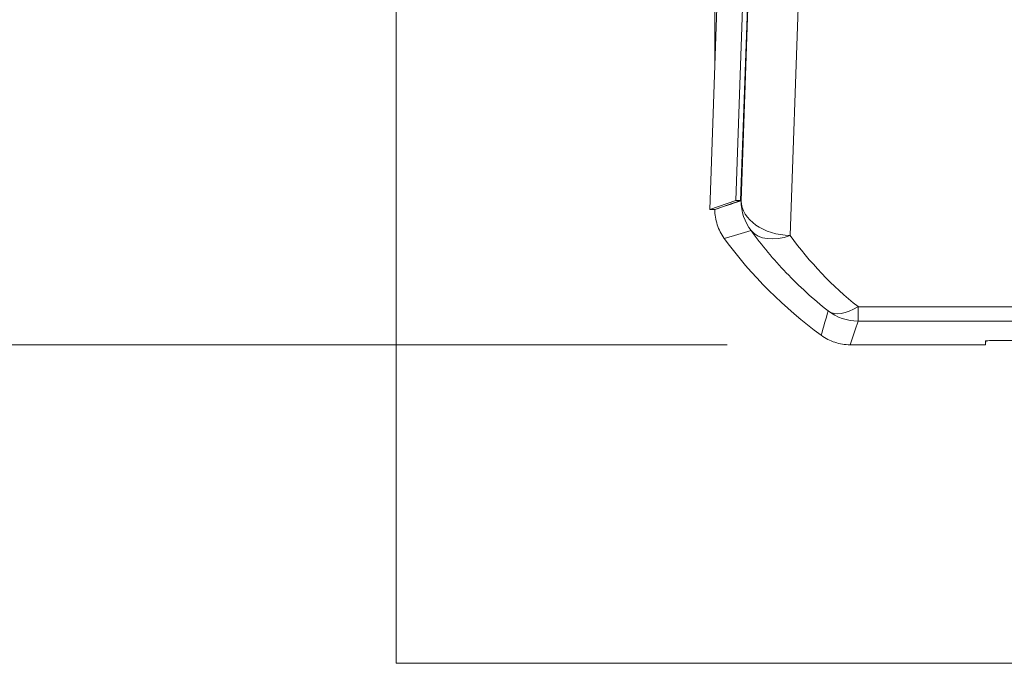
# Model space of a CAD drawing. Header units: millimetres. Extents: x 4 to 836, y 5 to 589.
# Tile 54 of 75: x 656 to 676, y 289 to 302. Entities that reach past the tile are written whole.
import ezdxf

# ---------------------------------------------------------------- set-up
doc = ezdxf.new("R2010")
doc.units = ezdxf.units.MM
doc.layers.add('1', color=7, linetype='Continuous', true_color=0xffffff)
doc.styles.add('ideas_simplex', font='simplex.shx')
doc.dimstyles.get("Standard").update_dxf_attribs({"dimtxt": 0.18, "dimasz": 0.18, "dimexe": 0.18, "dimexo": 0.0625, "dimgap": 0.09, "dimtad": 0, "dimtih": 1, "dimtoh": 1, "dimdec": 4, "dimzin": 0, "dimdsep": 46, "dimtxsty": 'Standard', "dimcen": 0.09, "dimadec": 0, "dimazin": 0, "dimtfac": 1, "dimtdec": 4, "dimtofl": 0, "dimtmove": 0, "dimatfit": 3, "dimfxl": 1, "dimtolj": 1, "dimtzin": 0, "dimarcsym": 0})

# ---------------------------------------------------------------- blocks, each defined once
blk = doc.blocks.new('_U5')
at = {"layer": '1', "color": 152, "lineweight": 13}
for p, q in [((694.477087, 350.119028), (646.72766, 350.119028)), ((670.227941, 295.119028), (646.72766, 295.119028))]:
    blk.add_line(p, q, dxfattribs=at)
at = {"layer": '1', "color": 27, "lineweight": 13}
blk.add_line((648.72766, 350.119028), (648.72766, 295.119028), dxfattribs=at)
at = {"layer": '1', "color": 87, "lineweight": 25}
for p, q in [((647.22766, 329.721528), (641.60266, 329.721528)), ((641.60266, 329.721528), (641.60266, 328.221528)), ((647.22766, 328.221528), (647.22766, 329.721528)), ((641.60266, 317.016528), (641.60266, 315.516528)), ((647.22766, 315.516528), (647.22766, 317.016528)), ((641.60266, 315.516528), (647.22766, 315.516528))]:
    blk.add_line(p, q, dxfattribs=at)
at = {"layer": '1', "color": 27, "lineweight": 18}
for points in [[(648.72766, 350.119028), (649.256641, 347.11903), (648.198679, 347.119027)], [(648.72766, 295.119028), (648.198679, 298.119026), (649.256641, 298.11903)]]:
    blk.add_solid(points, dxfattribs=at)
at = {"layer": '1', "color": 87, "linetype": 'Continuous', "lineweight": 25, "char_height": 3, "attachment_point": 7, "rotation": 90, "line_spacing_factor": 1.204819, "style": 'ideas_simplex'}
for s, insert in [('\\W1.2097;2.17', (647.07416, 316.964028)), ('\\W1.0642;55', (639.76166, 319.934028))]:
    blk.add_mtext(s, dxfattribs=dict(at, insert=insert))

msp = doc.modelspace()

# ---------------------------------------------------------------- linework, layer by layer
at = {"layer": '1', "color": 251, "linetype": 'Continuous', "lineweight": 18}
for q in [(663.5, 389.596), (730.454, 288.642)]:
    msp.add_line((663.5, 288.642), q, dxfattribs=at)
at = {"layer": '1', "color": 252, "linetype": 'Continuous', "lineweight": 18}
for p, q in [((669.977, 300.734), (669.977, 336.806)), ((675.477, 295.119), (672.728, 295.119)), ((675.477, 295.169), (675.477, 295.196)), ((675.477, 295.119), (675.477, 295.169)), ((675.777, 295.206), (676.177, 295.206))]:
    msp.add_line(p, q, dxfattribs=at)
at = {"layer": '1', "color": 18, "linetype": 'Continuous', "lineweight": 18}
for p, q in [((670.942, 313.553), (670.401, 298.053)), ((671.042, 313.553), (670.501, 298.053)), ((669.877, 297.87), (670.099, 304.235)), ((670.401, 298.053), (669.877, 297.87)), ((670.501, 298.053), (669.977, 297.87)), ((670.401, 298.053), (670.501, 298.053)), ((669.877, 297.87), (669.977, 297.87))]:
    msp.add_line(p, q, dxfattribs=at)
at = {"layer": '1', "color": 252, "linetype": 'Continuous', "lineweight": 13}
for p, q in [((670.51, 298.047), (671.05, 313.533)), ((672.06, 313.119), (671.509, 297.34)), ((672.888, 295.601), (672.888, 295.893)), ((672.888, 295.893), (678.218, 295.893)), ((678.358, 295.601), (672.888, 295.601))]:
    msp.add_line(p, q, dxfattribs=at)
at = {"layer": '1', "color": 252, "linetype": 'Continuous', "lineweight": 18}
for centre, radius, start, end in [((677.477, 302.619), 9.05, 216.1507, 233.8493), ((675.677, 295.119), 0.2, 156.3328, 180), ((675.677, 295.169), 0.2, 171.5091, 180)]:
    msp.add_arc(centre, radius, start, end, dxfattribs=at)
at = {"layer": '1', "color": 252, "linetype": 'Continuous', "lineweight": 13}
for centre, major_axis, ratio, start_param, end_param in [((671.509, 298.047), (-0.321, 0.947), 0.999321, 1.244146, 1.897446), ((671.509, 298.047), (-0.999, 0.035), 0.706891, 0.04936, 1.595477), ((671.509, 298.047), (-0.811, -0.585), 0.629764, 0.044943, 1.144003), ((677.477, 301.655), (0, -7.367), 0.99939, 5.338076, 5.610261), ((672.888, 296.6), (-0.624, -0.782), 0.529088, 0.041139, 0.985042), ((672.888, 296.6), (-0.947, 0.32), 0.999321, 1.245279, 1.896314)]:
    msp.add_ellipse(centre, major_axis=major_axis, ratio=ratio, start_param=start_param, end_param=end_param, dxfattribs=at)
at = {"layer": '1', "color": 252, "linetype": 'Continuous', "lineweight": 18}
msp.add_ellipse((675.777, 295.196), major_axis=(-0.3, 0), ratio=0.034921, start_param=4.712389, end_param=6.283185, dxfattribs=at)
at = {"layer": '1', "color": 252, "linetype": 'Continuous', "lineweight": 13}
for points in [[(669.977, 297.87), (670.155, 297.928), (670.332, 297.987), (670.51, 298.047)], [(670.716, 297.439), (670.533, 297.385), (670.351, 297.332), (670.17, 297.28)], [(672.138, 295.311), (672.186, 295.476), (672.233, 295.641), (672.282, 295.806)], [(672.888, 295.601), (672.834, 295.44), (672.78, 295.28), (672.728, 295.119)]]:
    msp.add_open_spline(points, degree=3, dxfattribs=at)
at = {"layer": '1', "color": 252, "linetype": 'Continuous', "lineweight": 18}
for points in [[(670.17, 297.28), (670.138, 297.323), (670.083, 297.413), (670.043, 297.509), (670.01, 297.61), (669.985, 297.712), (669.977, 297.817), (669.977, 297.87)], [(672.728, 295.119), (672.675, 295.119), (672.57, 295.127), (672.468, 295.152), (672.367, 295.185), (672.271, 295.225), (672.181, 295.28), (672.138, 295.311)]]:
    msp.add_open_spline(points, degree=3, knots=[0, 0, 0, 0, 0.25, 0.5, 0.5, 0.75, 1, 1, 1, 1], dxfattribs=at)
at = {"layer": '1', "color": 252, "linetype": 'Continuous', "lineweight": 13}
msp.add_open_spline([(672.282, 295.806), (672.128, 295.928), (671.98, 296.054), (671.696, 296.314), (671.56, 296.447), (671.299, 296.72), (671.175, 296.86), (670.936, 297.146), (670.823, 297.291), (670.716, 297.439)], degree=3, knots=[0, 0, 0, 0, 0.25, 0.25, 0.5, 0.5, 0.75, 0.75, 1, 1, 1, 1], dxfattribs=at)

# ---------------------------------------------------------------- dimensions: what is measured, and where the dimension line sits
at = {"layer": '1', "color": 87, "linetype": 'Continuous', "lineweight": 25}
dim = msp.add_linear_dim(base=(648.728, 350.119), p1=(674.147, 295.119), p2=(696.977, 350.119), angle=270, text='<>\\P[\\C87;\\H3.00;\\Fsimplex.shx;2.17\\Fsimplex.shx;\\H3.00;\\C87; ]', dimstyle='Standard', override={"dimtxt": 3, "dimasz": 3, "dimexe": 2, "dimexo": 2.5, "dimgap": 1.5, "dimtad": 1, "dimtih": 0, "dimtoh": 0, "dimdec": 2, "dimlfac": 1, "dimzin": 8, "dimdsep": 44, "dimlunit": 2, "dimtxsty": 'ideas_simplex', "dimsah": 1, "dimse1": 0, "dimse2": 0, "dimsd1": 0, "dimsd2": 0, "dimclrd": 27, "dimclre": 152, "dimclrt": 87, "dimtol": 0, "dimtm": -0.1, "dimtfac": 0.5, "dimtdec": 2, "dimtofl": 1, "dimtmove": 0, "dimtzin": 8, "dimlwd": 13, "dimlwe": 13}, dxfattribs=at)
dim.commit()
dim.dimension.update_dxf_attribs({"geometry": '_U5', "text_midpoint": (648.728, 322.619), "dimtype": 160})

doc.saveas('drawing.dxf')
